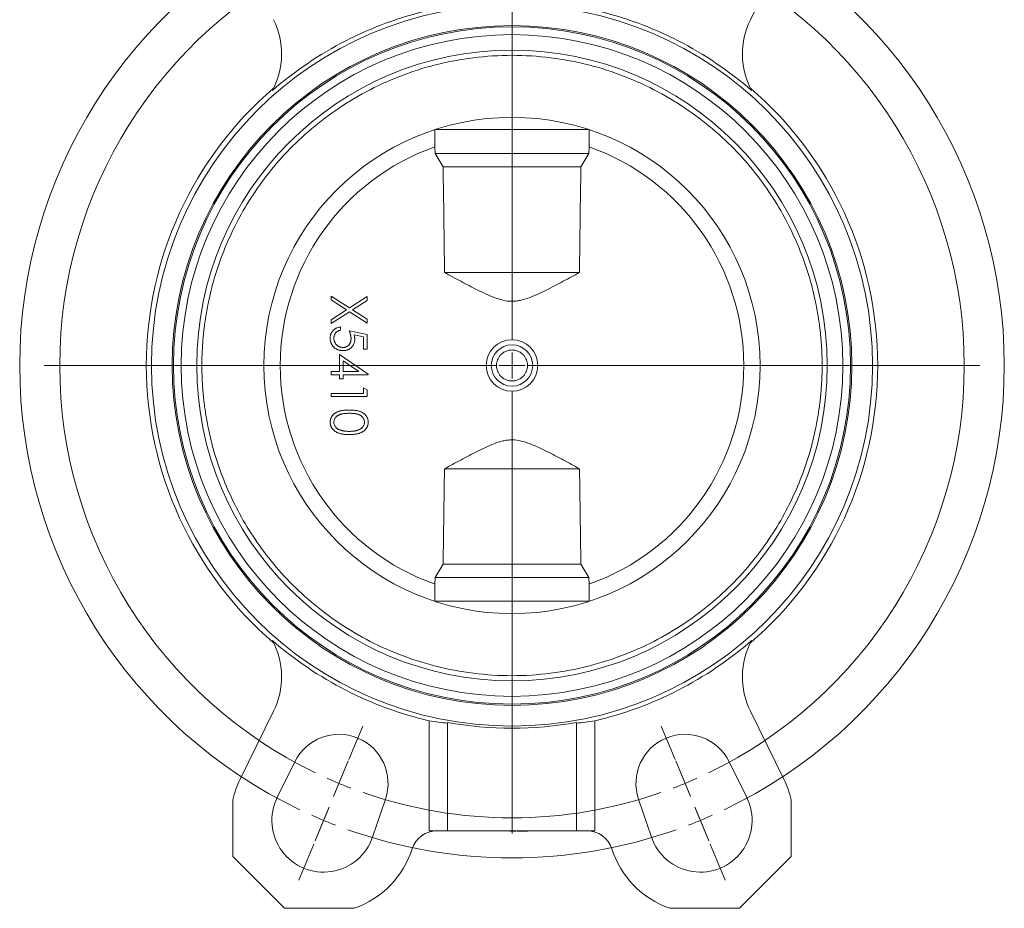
# Model space of a CAD drawing. Header units: millimetres. Extents: x -15 to 879, y -46 to 965.
# Tile 8 of 26: x 155 to 345, y 347 to 519. Entities that reach past the tile are written whole.
import ezdxf

# ---------------------------------------------------------------- set-up
doc = ezdxf.new("R2010")
doc.units = ezdxf.units.MM

# ---------------------------------------------------------------- blocks, each defined once
blk = doc.blocks.new('SW_CENTERMARKSYMBOL_0')
at = {"color": 0, "linetype": 'Continuous', "lineweight": 0}
for p, q in [((-1.91, 4.62), (-4.78, 11.55)), ((74.81, 4.62), (77.68, 11.55)), ((1.05, -2.54), (-1.63, 3.93)), ((71.85, -2.54), (74.53, 3.93)), ((0, 0), (-0.96, 2.31)), ((36.45, -83), (36.45, 2.5)), ((72.9, 0), (73.86, 2.31)), ((0, 0), (0.96, -2.31)), ((72.9, 0), (71.94, -2.31)), ((1.91, -4.62), (4.78, -11.55)), ((2.97, -7.16), (2.01, -4.85)), ((70.99, -4.62), (68.12, -11.55)), ((69.94, -7.16), (70.89, -4.85)), ((2.97, -7.16), (3.92, -9.47)), ((69.94, -7.16), (68.98, -9.47)), ((4.88, -11.78), (7.56, -18.25)), ((68.02, -11.78), (65.34, -18.25)), ((36.45, -88), (36.45, -85.5)), ((31.45, -88), (-54.05, -88)), ((36.45, -88), (33.95, -88)), ((36.45, -88), (36.45, -90.5)), ((36.45, -88), (38.95, -88)), ((41.45, -88), (126.95, -88)), ((36.45, -93), (36.45, -178.5)), ((4.88, -164.22), (7.56, -157.75)), ((68.02, -164.22), (65.34, -157.75)), ((1.91, -171.38), (4.78, -164.45)), ((70.99, -171.38), (68.12, -164.45)), ((2.97, -168.84), (3.92, -166.53)), ((69.94, -168.84), (68.98, -166.53)), ((2.97, -168.84), (2.01, -171.15)), ((69.94, -168.84), (70.89, -171.15)), ((1.05, -173.46), (-1.63, -179.93)), ((0, -176), (0.96, -173.69)), ((71.85, -173.46), (74.53, -179.93)), ((72.9, -176), (71.94, -173.69)), ((0, -176), (-0.96, -178.31)), ((72.9, -176), (73.86, -178.31)), ((-1.91, -180.62), (-4.78, -187.55)), ((74.81, -180.62), (77.68, -187.55))]:
    blk.add_line(p, q, dxfattribs=at)
for radius, start, end in [(95.25, 70.5077, 109.4923), (95.25, 110.9962, 112.5), (95.25, 67.5, 69.0038), (95.25, 112.5, 114.0038), (87.5, 70.774, 109.226), (95.25, 65.9962, 67.5), (95.25, 115.5077, 244.4923), (95.25, 295.5077, 64.4923), (87.5, 112.5, 114.137), (87.5, 110.863, 112.5), (87.5, 67.5, 69.137), (87.5, 65.863, 67.5), (87.5, 115.774, 244.226), (87.5, 295.774, 64.226), (87.5, 245.863, 247.5), (87.5, 247.5, 249.137), (87.5, 290.863, 292.5), (87.5, 292.5, 294.137), (87.5, 250.774, 289.226), (95.25, 245.9962, 247.5), (95.25, 292.5, 294.0038), (95.25, 247.5, 249.0038), (95.25, 290.9962, 292.5), (95.25, 250.5077, 289.4923)]:
    blk.add_arc((36.45, -88), radius, start, end, dxfattribs=at)

msp = doc.modelspace()

# ---------------------------------------------------------------- linework, layer by layer
at = {"color": 7, "linetype": 'Continuous', "lineweight": 15}
for p, q in [((302.81, 532.44), (296.34, 519.28)), ((235.31, 498.02), (235.31, 494.69)), ((265.11, 494.69), (265.11, 498.02)), ((235.33, 493.39), (235.31, 494.69)), ((265.11, 494.69), (265.09, 493.39)), ((235.33, 493.39), (265.09, 493.39)), ((215.21, 465.08), (215.21, 465.81)), ((215.21, 465.81), (218.78, 463.52)), ((218.21, 463.16), (215.21, 465.08)), ((218.78, 463.52), (222.21, 465.72)), ((222.21, 464.99), (219.35, 463.16)), ((222.21, 465.72), (222.21, 464.99)), ((215.21, 461.24), (218.21, 463.16)), ((219.35, 463.16), (222.21, 461.33)), ((218.78, 462.79), (215.21, 460.51)), ((215.21, 460.51), (215.21, 461.24)), ((222.21, 460.6), (218.78, 462.79)), ((222.21, 461.33), (222.21, 460.6)), ((217, 459.21), (217, 459.84)), ((218.71, 459.12), (222.21, 458.4)), ((221.49, 457.91), (219.65, 458.29)), ((221.49, 455.53), (221.49, 457.91)), ((222.21, 458.4), (222.21, 455.53)), ((221.49, 455.53), (222.21, 455.53)), ((216.83, 454.54), (222.39, 450.72)), ((216.83, 451.22), (216.83, 454.54)), ((217.54, 453.31), (217.54, 451.22)), ((220.58, 451.22), (217.54, 453.31)), ((215.21, 450.59), (215.21, 451.22)), ((215.21, 451.22), (216.83, 451.22)), ((216.83, 450.59), (215.21, 450.59)), ((216.83, 449.79), (216.83, 450.59)), ((217.54, 449.79), (216.83, 449.79)), ((217.54, 451.22), (220.58, 451.22)), ((222.39, 450.59), (217.54, 450.59)), ((217.54, 450.59), (217.54, 449.79)), ((222.39, 450.72), (222.39, 450.59)), ((221.49, 448.08), (222.21, 447.67)), ((221.49, 447), (221.49, 448.08)), ((215.21, 446.38), (215.21, 447)), ((215.21, 447), (221.49, 447)), ((222.21, 446.38), (215.21, 446.38)), ((222.21, 447.67), (222.21, 446.38)), ((235.31, 410.09), (235.33, 411.39)), ((235.31, 410.09), (235.31, 406.76)), ((265.09, 411.39), (235.33, 411.39)), ((265.09, 411.39), (265.11, 410.09)), ((265.11, 406.76), (265.11, 410.09)), ((235.28, 406.77), (265.14, 406.77)), ((197.61, 372.34), (204.08, 385.5)), ((296.34, 385.5), (302.81, 372.34)), ((234.21, 383.67), (234.21, 362.39)), ((237.71, 362.39), (237.71, 383.34)), ((262.71, 362.39), (262.71, 383.34)), ((266.21, 362.39), (266.21, 383.67)), ((208.2, 375.74), (204.79, 368.8)), ((295.63, 368.8), (292.22, 375.74)), ((196.21, 357.39), (196.21, 368.39)), ((223.23, 361.17), (225.72, 368.49)), ((274.7, 368.49), (277.19, 361.17)), ((304.21, 368.39), (304.21, 357.39)), ((234.21, 362.39), (237.71, 362.39)), ((237.71, 362.39), (262.71, 362.39)), ((248.56, 362.29), (248.56, 362.39)), ((249.5, 362.29), (249.5, 362.39)), ((249.78, 362.29), (249.78, 362.39)), ((249.78, 362.29), (250.93, 362.29)), ((250.93, 362.29), (250.93, 362.39)), ((250.93, 362.29), (250.94, 362.29)), ((250.94, 362.29), (250.94, 362.39)), ((251.19, 362.29), (251.19, 362.39)), ((251.19, 362.29), (251.51, 362.29)), ((251.51, 362.29), (251.51, 362.39)), ((251.51, 362.29), (251.78, 362.29)), ((251.78, 362.29), (251.78, 362.39)), ((251.78, 362.29), (251.81, 362.29)), ((251.81, 362.29), (251.81, 362.39)), ((251.81, 362.29), (253.23, 362.29)), ((253.23, 362.29), (253.23, 362.39)), ((262.71, 362.39), (266.21, 362.39)), ((206.21, 347.39), (196.21, 357.39)), ((304.21, 357.39), (294.21, 347.39)), ((219.67, 347.39), (206.21, 347.39)), ((294.21, 347.39), (280.75, 347.39))]:
    msp.add_line(p, q, dxfattribs=at)
at = {"color": 7, "linetype": 'Continuous', "lineweight": 15, "flags": 128}
for points in [[(265.14, 498.01), (264.96, 498.01), (264.41, 498.01), (263.52, 498.01), (262.29, 498.01), (260.77, 498.01), (258.99, 498.01), (256.99, 498.01), (254.82, 498.01), (252.55, 498.01), (250.21, 498.01), (247.87, 498.01), (245.6, 498.01), (243.43, 498.01), (241.43, 498.01), (239.65, 498.01), (238.13, 498.01), (236.9, 498.01), (236.01, 498.01), (235.46, 498.01), (235.28, 498.01)], [(263.54, 490.79), (263, 490.79), (262.11, 490.79), (260.89, 490.79), (259.38, 490.79), (257.62, 490.79), (255.65, 490.79), (253.54, 490.79), (251.33, 490.79), (249.09, 490.79), (246.88, 490.79), (244.77, 490.79), (242.8, 490.79), (241.04, 490.79), (239.53, 490.79), (238.31, 490.79), (237.42, 490.79), (236.88, 490.79)], [(263.26, 470.39), (262.52, 470.39), (261.45, 470.39), (260.08, 470.39), (258.45, 470.39), (256.59, 470.39), (254.56, 470.39), (252.41, 470.39), (250.21, 470.39), (248, 470.39), (245.86, 470.39), (243.83, 470.39), (241.97, 470.39), (240.34, 470.39), (238.97, 470.39), (237.9, 470.39), (237.16, 470.39)], [(237.14, 432.39), (237.86, 432.39), (238.93, 432.39), (240.3, 432.39), (241.94, 432.39), (243.8, 432.39), (245.84, 432.39), (247.99, 432.39), (250.21, 432.39), (252.43, 432.39), (254.58, 432.39), (256.62, 432.39), (258.48, 432.39), (260.12, 432.39), (261.49, 432.39), (262.56, 432.39), (263.28, 432.39)], [(236.88, 413.99), (237.42, 413.99), (238.31, 413.99), (239.53, 413.99), (241.04, 413.99), (242.8, 413.99), (244.77, 413.99), (246.88, 413.99), (249.09, 413.99), (251.33, 413.99), (253.54, 413.99), (255.65, 413.99), (257.62, 413.99), (259.38, 413.99), (260.89, 413.99), (262.11, 413.99), (263, 413.99), (263.54, 413.99)]]:
    msp.add_lwpolyline(points, dxfattribs=at)
at = {"color": 7, "linetype": 'Continuous', "lineweight": 15}
for radius in [69.75, 65.75, 65.5, 48]:
    msp.add_circle((250.21, 452.39), radius, dxfattribs=at)
for centre, radius, start, end in [((250.21, 452.39), 70.56, 103.107, 131.0785), ((250.21, 452.39), 70.56, 48.9215, 76.893), ((190.63, 512.66), 15, 331.8238, 26.1991), ((309.79, 512.66), 15, 153.8009, 208.1762), ((250.21, 452.39), 64, 0, 180), ((250.21, 452.39), 61, 0, 180), ((250.21, 452.39), 70.75, 130.6874, 229.3126), ((250.21, 452.39), 70.75, 310.6874, 49.3126), ((250.21, 452.39), 44.85, 109.4002, 250.5998), ((250.21, 452.39), 44.85, 289.4002, 70.5998), ((250.21, 452.39), 4.99, 0, 180), ((250.21, 452.39), 4, 0, 180), ((250.21, 452.39), 64, 180, 360), ((250.21, 452.39), 61, 180, 0), ((250.21, 452.39), 4.99, 180, 0), ((250.21, 452.39), 4, 180, 0), ((250.21, 452.39), 70.56, 228.9215, 256.893), ((190.63, 392.12), 15, 333.8009, 28.1762), ((250.21, 452.39), 70.56, 283.107, 311.0785), ((309.79, 392.12), 15, 151.8238, 206.1991), ((250.21, 452.39), 70.17, 259.7383, 280.2617), ((216.73, 371.55), 9.5, 341.1991, 153.8009), ((283.69, 371.55), 9.5, 26.1991, 198.8009), ((213.76, 364.39), 18, 153.8009, 167.1529), ((286.66, 364.39), 18, 12.8471, 26.1991), ((213.76, 364.39), 10, 153.8009, 341.1991), ((286.66, 364.39), 10, 198.8009, 26.1991), ((235.67, 357.39), 5, 90, 162.2798), ((264.75, 357.39), 5, 17.7202, 90), ((213.76, 364.39), 18, 289.1835, 342.2798), ((286.66, 364.39), 18, 197.7202, 250.8165)]:
    msp.add_arc(centre, radius, start, end, dxfattribs=at)
for centre, start_param, end_param in [((245.52, 452.39), 4.549695, 4.600324), ((254.9, 452.39), 4.824454, 4.875083)]:
    msp.add_ellipse(centre, major_axis=(69.8, 0), ratio=0.997735, start_param=start_param, end_param=end_param, dxfattribs=at)
for points, knots in [([(310.21, 452.39), (310.21, 452.66), (310.21, 453.19), (310.19, 453.99), (310.16, 454.79), (310.13, 455.58), (310.08, 456.38), (310.02, 457.18), (309.95, 457.97), (309.87, 458.77), (309.78, 459.56), (309.62, 460.81), (309.36, 462.52), (308.94, 464.72), (308.43, 466.94), (307.6, 470.03), (306.26, 473.99), (304.17, 478.81), (301.51, 483.68), (298.23, 488.53), (294.29, 493.26), (289.67, 497.74), (284.38, 501.86), (278.45, 505.48), (271.95, 508.47), (264.98, 510.7), (257.68, 512.08), (250.21, 512.54), (242.74, 512.08), (235.44, 510.7), (228.47, 508.47), (221.97, 505.48), (216.04, 501.86), (210.75, 497.74), (206.13, 493.26), (202.19, 488.53), (198.91, 483.68), (196.25, 478.81), (194.16, 473.99), (192.82, 470.03), (191.99, 466.94), (191.48, 464.72), (191.06, 462.52), (190.77, 460.64), (190.57, 459.03), (190.44, 457.71), (190.34, 456.38), (190.26, 455.05), (190.22, 453.72), (190.21, 452.83), (190.21, 452.39)], [0, 0, 0, 0, 0.004244, 0.008485, 0.012724, 0.016961, 0.021197, 0.025434, 0.029671, 0.03391, 0.038152, 0.042396, 0.054022, 0.06565, 0.078008, 0.090369, 0.11661, 0.144426, 0.173846, 0.204877, 0.237495, 0.271641, 0.307215, 0.344074, 0.38203, 0.420851, 0.460272, 0.5, 0.539728, 0.579149, 0.617971, 0.655926, 0.692785, 0.72836, 0.762506, 0.795124, 0.826155, 0.855575, 0.88339, 0.909631, 0.92199, 0.934351, 0.945976, 0.957604, 0.964676, 0.97174, 0.978802, 0.985863, 0.992928, 1, 1, 1, 1]), ([(237.16, 470.39), (238.2, 469.81), (239.25, 469.24), (241.36, 468.11), (242.42, 467.56), (244.02, 466.76), (244.56, 466.5), (245.65, 466.01), (246.19, 465.77), (247.03, 465.45), (247.31, 465.35), (247.88, 465.17), (248.17, 465.09), (249.04, 464.88), (249.63, 464.8), (250.53, 464.81), (250.83, 464.83), (251.42, 464.9), (251.71, 464.96), (252.58, 465.17), (253.14, 465.36), (254.26, 465.78), (254.81, 466.02), (255.89, 466.52), (256.42, 466.78), (258.02, 467.57), (259.08, 468.12), (261.18, 469.24), (262.22, 469.81), (263.26, 470.39)], [0, 0, 0, 0, 0.125, 0.125, 0.25, 0.25, 0.3125, 0.3125, 0.375, 0.375, 0.40625, 0.40625, 0.4375, 0.4375, 0.5, 0.5, 0.53125, 0.53125, 0.5625, 0.5625, 0.625, 0.625, 0.6875, 0.6875, 0.75, 0.75, 0.875, 0.875, 1, 1, 1, 1]), ([(215.03, 457.7), (215.03, 457.77), (215.03, 457.91), (215.06, 458.11), (215.1, 458.3), (215.16, 458.49), (215.24, 458.66), (215.34, 458.83), (215.45, 458.99), (215.58, 459.14), (215.72, 459.28), (215.87, 459.4), (216.04, 459.51), (216.21, 459.61), (216.4, 459.69), (216.59, 459.75), (216.79, 459.8), (216.93, 459.83), (217, 459.84)], [0, 0, 0, 0, 0.06543, 0.128725, 0.190261, 0.250757, 0.310855, 0.370776, 0.431883, 0.493799, 0.556167, 0.617293, 0.678627, 0.740678, 0.80296, 0.866786, 0.932338, 1, 1, 1, 1]), ([(217, 459.21), (216.94, 459.19), (216.81, 459.16), (216.63, 459.1), (216.47, 459.02), (216.33, 458.92), (216.2, 458.81), (216.09, 458.68), (215.99, 458.54), (215.91, 458.38), (215.83, 458.21), (215.78, 458.03), (215.75, 457.85), (215.75, 457.73), (215.75, 457.67)], [0, 0, 0, 0, 0.094686, 0.181992, 0.264373, 0.341639, 0.418558, 0.496448, 0.577307, 0.661447, 0.746668, 0.831367, 0.915207, 1, 1, 1, 1]), ([(218.71, 459.12), (218.74, 459.05), (218.79, 458.9), (218.87, 458.69), (218.93, 458.48), (218.98, 458.28), (219.02, 458.1), (219.05, 457.92), (219.07, 457.74), (219.07, 457.63), (219.07, 457.58)], [0, 0, 0, 0, 0.149642, 0.291099, 0.426212, 0.553498, 0.6749, 0.788977, 0.897797, 1, 1, 1, 1]), ([(217.5, 455.26), (217.44, 455.26), (217.33, 455.26), (217.16, 455.28), (216.99, 455.3), (216.83, 455.34), (216.68, 455.38), (216.52, 455.44), (216.37, 455.5), (216.23, 455.58), (216.09, 455.66), (215.95, 455.75), (215.83, 455.85), (215.71, 455.95), (215.61, 456.07), (215.51, 456.18), (215.42, 456.31), (215.34, 456.44), (215.26, 456.58), (215.2, 456.73), (215.15, 456.88), (215.11, 457.03), (215.07, 457.19), (215.05, 457.36), (215.03, 457.53), (215.03, 457.64), (215.03, 457.7)], [0, 0, 0, 0, 0.044016, 0.087438, 0.130124, 0.172561, 0.214218, 0.256302, 0.298444, 0.340536, 0.382404, 0.423614, 0.464223, 0.504052, 0.543842, 0.583548, 0.623078, 0.663214, 0.703538, 0.743927, 0.784532, 0.825742, 0.867752, 0.910741, 0.954912, 1, 1, 1, 1]), ([(215.75, 457.67), (215.75, 457.61), (215.75, 457.49), (215.78, 457.31), (215.82, 457.15), (215.87, 456.99), (215.94, 456.83), (216.03, 456.68), (216.14, 456.54), (216.25, 456.41), (216.38, 456.29), (216.52, 456.18), (216.67, 456.09), (216.83, 456.02), (216.99, 455.96), (217.16, 455.92), (217.34, 455.89), (217.46, 455.89), (217.52, 455.89)], [0, 0, 0, 0, 0.064204, 0.126419, 0.187672, 0.248041, 0.308337, 0.36969, 0.431725, 0.49597, 0.559779, 0.622313, 0.683925, 0.745104, 0.806749, 0.869093, 0.933293, 1, 1, 1, 1]), ([(219.79, 457.46), (219.79, 457.39), (219.78, 457.23), (219.75, 457.01), (219.7, 456.79), (219.63, 456.59), (219.54, 456.39), (219.43, 456.21), (219.3, 456.04), (219.15, 455.88), (218.98, 455.73), (218.8, 455.61), (218.61, 455.5), (218.41, 455.41), (218.2, 455.34), (217.97, 455.3), (217.74, 455.27), (217.58, 455.26), (217.5, 455.26)], [0, 0, 0, 0, 0.0658, 0.12938, 0.190783, 0.251293, 0.31082, 0.37037, 0.43076, 0.492598, 0.554813, 0.61609, 0.676931, 0.738289, 0.800784, 0.864793, 0.931053, 1, 1, 1, 1]), ([(217.52, 455.89), (217.58, 455.89), (217.69, 455.89), (217.85, 455.91), (218, 455.95), (218.15, 456), (218.28, 456.07), (218.41, 456.15), (218.53, 456.24), (218.64, 456.35), (218.74, 456.47), (218.83, 456.6), (218.9, 456.74), (218.96, 456.89), (219.01, 457.05), (219.04, 457.21), (219.06, 457.39), (219.07, 457.51), (219.07, 457.58)], [0, 0, 0, 0, 0.065358, 0.127389, 0.188368, 0.24723, 0.305649, 0.363332, 0.422657, 0.482689, 0.543308, 0.604132, 0.664984, 0.727232, 0.791447, 0.858042, 0.92703, 1, 1, 1, 1]), ([(219.79, 457.46), (219.79, 457.53), (219.78, 457.66), (219.75, 457.86), (219.71, 458.07), (219.67, 458.21), (219.65, 458.29)], [0, 0, 0, 0, 0.226027, 0.467099, 0.724932, 1, 1, 1, 1]), ([(253.21, 452.39), (253.21, 452.64), (253.18, 452.92), (253, 453.54), (252.85, 453.87), (252.49, 454.35), (252.35, 454.5), (252.02, 454.79), (251.83, 454.93), (251.41, 455.15), (251.19, 455.24), (250.71, 455.36), (250.46, 455.39), (249.96, 455.39), (249.71, 455.36), (249.23, 455.24), (249.01, 455.15), (248.59, 454.93), (248.4, 454.79), (248.07, 454.5), (247.93, 454.35), (247.57, 453.87), (247.42, 453.54), (247.24, 452.92), (247.21, 452.64), (247.21, 452.39)], [0, 0, 0, 0, 0.125, 0.125, 0.25, 0.25, 0.3125, 0.3125, 0.375, 0.375, 0.4375, 0.4375, 0.5, 0.5, 0.5625, 0.5625, 0.625, 0.625, 0.6875, 0.6875, 0.75, 0.75, 0.875, 0.875, 1, 1, 1, 1]), ([(189.21, 452.39), (189.21, 452.39), (189.18, 452.39), (189.03, 452.39), (188.91, 452.39), (188.61, 452.39), (188.44, 452.39), (188.07, 452.39), (187.88, 452.39), (187.54, 452.39), (187.35, 452.39), (186.98, 452.39), (186.81, 452.39), (186.51, 452.39), (186.39, 452.39), (186.24, 452.39), (186.21, 452.39), (186.21, 452.39)], [0, 0, 0, 0, 0.125, 0.125, 0.25, 0.25, 0.375, 0.375, 0.5, 0.5, 0.625, 0.625, 0.75, 0.75, 0.875, 0.875, 1, 1, 1, 1]), ([(189.21, 452.39), (189.21, 452.39), (189.23, 452.39), (189.33, 452.39), (189.41, 452.39), (189.6, 452.39), (189.72, 452.39), (189.96, 452.39), (190.09, 452.39), (190.21, 452.39)], [0, 0, 0, 0, 0.25, 0.25, 0.5, 0.5, 0.75, 0.75, 1, 1, 1, 1]), ([(190.21, 452.39), (190.21, 452.12), (190.21, 451.59), (190.23, 450.79), (190.26, 449.99), (190.29, 449.19), (190.34, 448.4), (190.4, 447.6), (190.47, 446.81), (190.55, 446.01), (190.64, 445.22), (190.8, 443.96), (191.06, 442.26), (191.48, 440.06), (191.99, 437.83), (192.82, 434.74), (194.16, 430.79), (196.25, 425.97), (198.91, 421.1), (202.19, 416.25), (206.13, 411.52), (210.75, 407.03), (216.04, 402.91), (221.97, 399.29), (228.47, 396.31), (235.44, 394.08), (242.74, 392.7), (250.21, 392.23), (257.68, 392.7), (264.98, 394.08), (271.95, 396.31), (278.45, 399.29), (284.38, 402.91), (289.67, 407.03), (294.29, 411.52), (298.23, 416.25), (301.51, 421.1), (304.17, 425.97), (306.26, 430.79), (307.6, 434.74), (308.43, 437.83), (308.94, 440.06), (309.36, 442.26), (309.65, 444.14), (309.85, 445.75), (309.98, 447.07), (310.08, 448.4), (310.16, 449.73), (310.2, 451.06), (310.21, 451.94), (310.21, 452.39)], [0, 0, 0, 0, 0.0042439, 0.0084848, 0.0127235, 0.0169608, 0.0211974, 0.025434, 0.0296715, 0.0339105, 0.0381518, 0.0423961, 0.0540216, 0.0656498, 0.0780082, 0.0903693, 0.1166104, 0.1444258, 0.1738458, 0.2048766, 0.2374946, 0.2716407, 0.3072151, 0.3440742, 0.3820297, 0.4208512, 0.4602724, 0.5000003, 0.5397282, 0.5791493, 0.6179709, 0.6559264, 0.6927855, 0.7283599, 0.762506, 0.795124, 0.8261547, 0.8555747, 0.8833902, 0.9096313, 0.9219897, 0.9343508, 0.9459762, 0.9576044, 0.9646758, 0.9717403, 0.9788015, 0.9858629, 0.9929279, 1, 1, 1, 1]), ([(246.21, 452.39), (246.21, 452.39), (246.19, 452.39), (246.09, 452.39), (246.02, 452.39), (245.82, 452.39), (245.71, 452.39), (245.46, 452.39), (245.34, 452.39), (245.22, 452.39)], [0, 0, 0, 0, 0.25, 0.25, 0.5, 0.5, 0.75, 0.75, 1, 1, 1, 1]), ([(246.21, 452.39), (246.21, 452.39), (246.23, 452.39), (246.33, 452.39), (246.41, 452.39), (246.6, 452.39), (246.72, 452.39), (246.96, 452.39), (247.09, 452.39), (247.21, 452.39)], [0, 0, 0, 0, 0.25, 0.25, 0.5, 0.5, 0.75, 0.75, 1, 1, 1, 1]), ([(247.21, 452.39), (247.21, 452.14), (247.24, 451.86), (247.42, 451.24), (247.57, 450.91), (247.93, 450.43), (248.07, 450.27), (248.4, 449.98), (248.59, 449.85), (249.01, 449.63), (249.23, 449.54), (249.71, 449.42), (249.96, 449.39), (250.46, 449.39), (250.71, 449.42), (251.19, 449.54), (251.41, 449.63), (251.83, 449.85), (252.02, 449.98), (252.35, 450.27), (252.49, 450.43), (252.85, 450.91), (253, 451.24), (253.18, 451.86), (253.21, 452.14), (253.21, 452.39)], [0, 0, 0, 0, 0.125, 0.125, 0.25, 0.25, 0.3125, 0.3125, 0.375, 0.375, 0.4375, 0.4375, 0.5, 0.5, 0.5625, 0.5625, 0.625, 0.625, 0.6875, 0.6875, 0.75, 0.75, 0.875, 0.875, 1, 1, 1, 1]), ([(254.21, 452.39), (254.21, 452.39), (254.19, 452.39), (254.09, 452.39), (254.01, 452.39), (253.82, 452.39), (253.7, 452.39), (253.45, 452.39), (253.33, 452.39), (253.21, 452.39)], [0, 0, 0, 0, 0.25, 0.25, 0.5, 0.5, 0.75, 0.75, 1, 1, 1, 1]), ([(254.21, 452.39), (254.21, 452.39), (254.23, 452.39), (254.33, 452.39), (254.4, 452.39), (254.6, 452.39), (254.71, 452.39), (254.96, 452.39), (255.08, 452.39), (255.2, 452.39)], [0, 0, 0, 0, 0.25, 0.25, 0.5, 0.5, 0.75, 0.75, 1, 1, 1, 1]), ([(311.21, 452.39), (311.21, 452.39), (311.19, 452.39), (311.09, 452.39), (311.01, 452.39), (310.82, 452.39), (310.7, 452.39), (310.45, 452.39), (310.33, 452.39), (310.21, 452.39)], [0, 0, 0, 0, 0.25, 0.25, 0.5, 0.5, 0.75, 0.75, 1, 1, 1, 1]), ([(311.21, 452.39), (311.21, 452.39), (311.24, 452.39), (311.39, 452.39), (311.51, 452.39), (311.81, 452.39), (311.98, 452.39), (312.35, 452.39), (312.54, 452.39), (312.88, 452.39), (313.07, 452.39), (313.44, 452.39), (313.61, 452.39), (313.91, 452.39), (314.03, 452.39), (314.18, 452.39), (314.21, 452.39), (314.21, 452.39)], [0, 0, 0, 0, 0.125, 0.125, 0.25, 0.25, 0.375, 0.375, 0.5, 0.5, 0.625, 0.625, 0.75, 0.75, 0.875, 0.875, 1, 1, 1, 1]), ([(215.03, 441.43), (215.03, 441.49), (215.03, 441.6), (215.05, 441.76), (215.08, 441.91), (215.13, 442.07), (215.18, 442.22), (215.25, 442.36), (215.33, 442.5), (215.41, 442.64), (215.52, 442.77), (215.63, 442.89), (215.76, 443.01), (215.9, 443.12), (216.05, 443.22), (216.21, 443.31), (216.38, 443.4), (216.57, 443.48), (216.77, 443.55), (216.99, 443.61), (217.23, 443.66), (217.49, 443.7), (217.77, 443.73), (218.06, 443.76), (218.38, 443.77), (218.6, 443.77), (218.71, 443.77)], [0, 0, 0, 0, 0.033789, 0.066625, 0.099289, 0.131367, 0.163592, 0.196113, 0.228912, 0.26217, 0.296004, 0.330232, 0.365076, 0.400968, 0.437877, 0.475966, 0.51564, 0.556675, 0.600028, 0.64669, 0.696419, 0.749772, 0.80685, 0.86743, 0.931884, 1, 1, 1, 1]), ([(215.75, 441.41), (215.75, 441.49), (215.76, 441.64), (215.82, 441.87), (215.92, 442.09), (216.03, 442.27), (216.14, 442.4), (216.23, 442.5), (216.33, 442.58), (216.43, 442.67), (216.55, 442.74), (216.68, 442.81), (216.81, 442.88), (216.96, 442.93), (217.12, 442.98), (217.29, 443.03), (217.49, 443.06), (217.7, 443.09), (217.93, 443.12), (218.17, 443.13), (218.43, 443.14), (218.62, 443.14), (218.71, 443.15)], [0, 0, 0, 0, 0.060038, 0.120284, 0.182357, 0.247932, 0.281656, 0.315717, 0.35034, 0.385724, 0.422148, 0.459526, 0.498199, 0.538636, 0.581547, 0.628523, 0.679387, 0.734685, 0.794427, 0.858409, 0.927045, 1, 1, 1, 1]), ([(218.71, 443.77), (218.82, 443.77), (219.04, 443.77), (219.35, 443.76), (219.65, 443.73), (219.93, 443.7), (220.19, 443.66), (220.43, 443.61), (220.65, 443.55), (220.85, 443.48), (221.03, 443.4), (221.21, 443.32), (221.37, 443.22), (221.52, 443.12), (221.65, 443.01), (221.78, 442.9), (221.9, 442.78), (222, 442.64), (222.09, 442.51), (222.17, 442.36), (222.24, 442.22), (222.29, 442.07), (222.34, 441.92), (222.37, 441.76), (222.39, 441.6), (222.39, 441.49), (222.39, 441.43)], [0, 0, 0, 0, 0.06859, 0.133236, 0.194298, 0.251261, 0.304491, 0.354209, 0.400451, 0.443378, 0.483979, 0.523213, 0.561001, 0.597856, 0.633471, 0.668265, 0.702638, 0.736825, 0.77043, 0.803572, 0.835925, 0.86847, 0.900854, 0.933471, 0.96626, 1, 1, 1, 1]), ([(218.71, 443.15), (218.8, 443.14), (218.99, 443.14), (219.25, 443.13), (219.5, 443.12), (219.73, 443.09), (219.94, 443.06), (220.13, 443.03), (220.31, 442.98), (220.47, 442.93), (220.61, 442.87), (220.75, 442.81), (220.87, 442.74), (220.99, 442.67), (221.1, 442.58), (221.2, 442.49), (221.29, 442.4), (221.39, 442.27), (221.5, 442.09), (221.6, 441.87), (221.66, 441.64), (221.67, 441.49), (221.67, 441.41)], [0, 0, 0, 0, 0.073291, 0.142264, 0.206222, 0.265976, 0.321562, 0.372833, 0.41979, 0.462685, 0.503106, 0.541763, 0.578984, 0.615394, 0.650543, 0.684881, 0.718664, 0.752374, 0.817421, 0.879135, 0.939623, 1, 1, 1, 1]), ([(218.71, 439.02), (218.6, 439.02), (218.39, 439.02), (218.09, 439.03), (217.8, 439.06), (217.53, 439.09), (217.27, 439.14), (217.03, 439.19), (216.81, 439.25), (216.61, 439.33), (216.42, 439.41), (216.24, 439.5), (216.08, 439.6), (215.92, 439.7), (215.78, 439.82), (215.65, 439.94), (215.53, 440.06), (215.43, 440.2), (215.33, 440.34), (215.25, 440.49), (215.18, 440.63), (215.13, 440.79), (215.08, 440.94), (215.05, 441.1), (215.03, 441.27), (215.03, 441.38), (215.03, 441.43)], [0, 0, 0, 0, 0.065069, 0.127067, 0.185532, 0.240785, 0.293004, 0.342556, 0.388955, 0.432815, 0.474671, 0.514821, 0.553655, 0.591479, 0.627861, 0.663639, 0.698823, 0.733433, 0.76763, 0.801074, 0.83425, 0.86697, 0.899712, 0.932696, 0.966173, 1, 1, 1, 1]), ([(216.95, 439.91), (216.9, 439.93), (216.81, 439.96), (216.67, 440.03), (216.54, 440.09), (216.42, 440.17), (216.32, 440.25), (216.22, 440.34), (216.13, 440.43), (216.02, 440.56), (215.91, 440.73), (215.82, 440.95), (215.76, 441.18), (215.75, 441.33), (215.75, 441.41)], [0, 0, 0, 0, 0.0759415, 0.1485338, 0.218973, 0.2860895, 0.3517896, 0.4160313, 0.4782156, 0.540269, 0.6603372, 0.7747966, 0.8871982, 1, 1, 1, 1]), ([(222.39, 441.43), (222.39, 441.38), (222.39, 441.27), (222.37, 441.1), (222.34, 440.94), (222.29, 440.79), (222.24, 440.63), (222.17, 440.49), (222.09, 440.34), (222, 440.2), (221.89, 440.07), (221.78, 439.94), (221.65, 439.82), (221.51, 439.71), (221.35, 439.61), (221.19, 439.51), (221.01, 439.42), (220.82, 439.33), (220.61, 439.26), (220.39, 439.19), (220.15, 439.14), (219.89, 439.09), (219.62, 439.06), (219.33, 439.03), (219.02, 439.02), (218.81, 439.02), (218.71, 439.02)], [0, 0, 0, 0, 0.0337879, 0.0672261, 0.0998414, 0.1325454, 0.1651298, 0.1980106, 0.2312798, 0.2650439, 0.2992158, 0.3343588, 0.369695, 0.4062576, 0.4438035, 0.4829815, 0.5230849, 0.5652668, 0.6093429, 0.6563926, 0.705887, 0.7583258, 0.8138327, 0.8727952, 0.9347226, 1, 1, 1, 1]), ([(221.67, 441.41), (221.67, 441.34), (221.66, 441.18), (221.6, 440.96), (221.5, 440.74), (221.39, 440.56), (221.29, 440.43), (221.19, 440.33), (221.09, 440.24), (220.97, 440.16), (220.85, 440.08), (220.71, 440.01), (220.56, 439.94), (220.4, 439.88), (220.23, 439.82), (220.05, 439.77), (219.85, 439.74), (219.65, 439.7), (219.43, 439.68), (219.2, 439.66), (218.96, 439.65), (218.79, 439.65), (218.71, 439.65)], [0, 0, 0, 0, 0.0596823, 0.1194938, 0.180907, 0.2459878, 0.2797161, 0.3145412, 0.3504722, 0.3875391, 0.4262085, 0.4666806, 0.5087979, 0.553376, 0.600101, 0.6492145, 0.7005836, 0.75492, 0.811845, 0.8715273, 0.9343258, 1, 1, 1, 1]), ([(218.71, 439.65), (218.63, 439.65), (218.46, 439.65), (218.22, 439.66), (217.98, 439.68), (217.76, 439.71), (217.54, 439.75), (217.34, 439.79), (217.14, 439.85), (217.01, 439.89), (216.95, 439.91)], [0, 0, 0, 0, 0.141157, 0.277773, 0.409244, 0.535676, 0.657497, 0.775458, 0.889412, 1, 1, 1, 1]), ([(237.14, 432.39), (238.18, 432.97), (239.23, 433.54), (241.34, 434.67), (242.4, 435.23), (244, 436.03), (244.54, 436.29), (245.63, 436.79), (246.18, 437.03), (247.3, 437.46), (247.86, 437.65), (248.73, 437.85), (249.03, 437.91), (249.63, 437.99), (249.93, 438.01), (250.84, 438), (251.43, 437.92), (252.59, 437.64), (253.16, 437.44), (254.28, 437.01), (254.83, 436.77), (255.91, 436.27), (256.44, 436.01), (258.04, 435.22), (259.1, 434.66), (261.2, 433.54), (262.24, 432.96), (263.28, 432.39)], [0, 0, 0, 0, 0.125, 0.125, 0.25, 0.25, 0.3125, 0.3125, 0.375, 0.375, 0.4375, 0.4375, 0.46875, 0.46875, 0.5, 0.5, 0.5625, 0.5625, 0.625, 0.625, 0.6875, 0.6875, 0.75, 0.75, 0.875, 0.875, 1, 1, 1, 1])]:
    msp.add_open_spline(points, degree=3, knots=knots, dxfattribs=at)
for points in [[(235.33, 493.39), (235.84, 492.52), (236.36, 491.66), (236.88, 490.79)], [(263.54, 490.79), (264.06, 491.66), (264.58, 492.52), (265.09, 493.39)], [(236.88, 490.79), (236.98, 484), (237.08, 477.2), (237.16, 470.39)], [(263.26, 470.39), (263.34, 477.2), (263.44, 484), (263.54, 490.79)], [(236.88, 413.99), (236.97, 420.11), (237.06, 426.25), (237.14, 432.39)], [(263.28, 432.39), (263.36, 426.25), (263.45, 420.11), (263.54, 413.99)], [(235.33, 411.39), (235.84, 412.26), (236.36, 413.12), (236.88, 413.99)], [(263.54, 413.99), (264.06, 413.12), (264.58, 412.26), (265.09, 411.39)]]:
    msp.add_open_spline(points, degree=3, dxfattribs=at)

# ---------------------------------------------------------------- block references
at = {"color": 7, "linetype": 'Continuous', "lineweight": 0}
msp.add_blockref('SW_CENTERMARKSYMBOL_0', (213.76, 540.39), dxfattribs=at)

doc.saveas('drawing.dxf')
